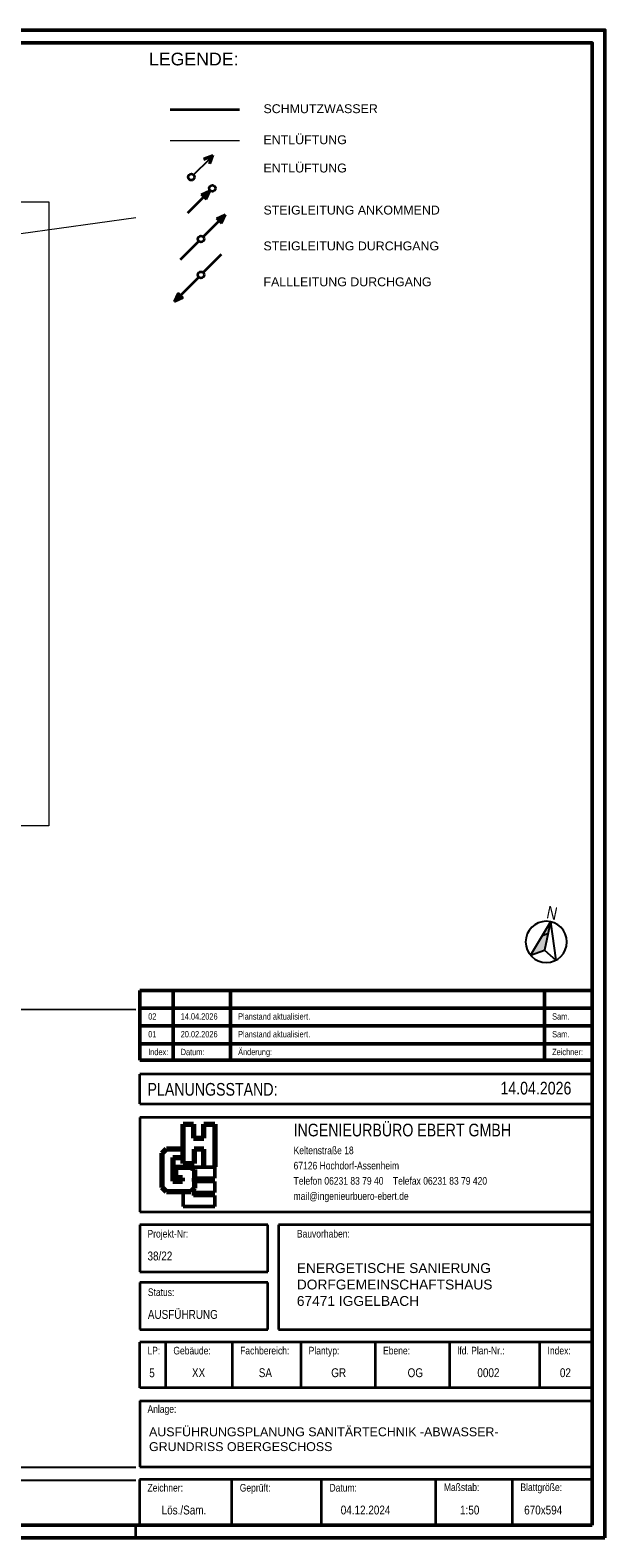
# Model space of a CAD drawing. Extents: x -142 to 528, y -48 to 546.
# Tile 28 of 28: x 301 to 528, y -48 to 546. Entities that reach past the tile are written whole.
import ezdxf
from ezdxf.lldxf.tags import DXFTag

# ---------------------------------------------------------------- set-up
doc = ezdxf.new("R2010")
doc.units = 0
doc.layers.get('0').update_dxf_attribs({"lineweight": 35})
for name, color, linetype, lineweight in [('5_OG-BESTAND', 7, 'Continuous', 25), ('L_Index', 7, 'Continuous', 50), ('Legende', 7, 'Continuous', 35), ('Nordpfeil', 7, 'Continuous', 25), ('PLAN_5-103A Grundriss OG', 7, 'Continuous', 25), ('Plankopf', 7, 'Continuous', 35), ('Plannummer', 7, 'Continuous', 35)]:
    doc.layers.add(name, color=color, linetype=linetype, lineweight=lineweight)
for name, color, linetype, lineweight, true_color in [('Rahmen', 7, 'Continuous', 35, 0x009900), ('S_Abwasser_Entlueftung', 4, 'Nova_70', 25, 0x00ffff), ('S_Entlüftung', 4, 'Continuous', 5, 0x00ffff)]:
    doc.layers.add(name, color=color, linetype=linetype, lineweight=lineweight, true_color=true_color)
doc.styles.add('Arial', font='arial.ttf')
doc.styles.get("Standard").update_dxf_attribs({"font": 'arial.ttf'})
tags = doc.linetypes.add('ALL_S14', pattern=[0.002, 0.001, -0.001]).pattern_tags.tags
tags[6:7] = [DXFTag(74, 4), DXFTag(75, 0), DXFTag(340, '0'), DXFTag(46, 1.0), DXFTag(50, 0.0), DXFTag(44, 0.0), DXFTag(45, 0.0)]
tags[4:5] = [DXFTag(74, 4), DXFTag(75, 0), DXFTag(340, '0'), DXFTag(46, 1.0), DXFTag(50, 0.0), DXFTag(44, 0.0), DXFTag(45, 0.0)]
tags = doc.linetypes.add('Nova_70', pattern='A,2,[130,ltypeshp.shx,S=1,R=-90,X=0,Y=1],2', length=4).pattern_tags.tags
tags[12:13] = [DXFTag(74, 4), DXFTag(75, 0), DXFTag(340, '0'), DXFTag(46, 0.0), DXFTag(50, 0.0), DXFTag(44, 0.0), DXFTag(45, 0.0)]
tags = doc.linetypes.add('PUNKT2_S9', pattern=[0.0005, 0, -0.0005]).pattern_tags.tags
tags[6:7] = [DXFTag(74, 4), DXFTag(75, 0), DXFTag(340, '0'), DXFTag(46, 1.0), DXFTag(50, 0.0), DXFTag(44, 0.0), DXFTag(45, 0.0)]
tags[4:5] = [DXFTag(74, 4), DXFTag(75, 0), DXFTag(340, '0'), DXFTag(46, 1.0), DXFTag(50, 0.0), DXFTag(44, 0.0), DXFTag(45, 0.0)]

# ---------------------------------------------------------------- blocks, each defined once
blk = doc.blocks.new('Schraffur-A07AMIM31N', base_point=(498.2, 181.83))
at = {"color": 0, "linetype": 'ByBlock', "lineweight": -2, "ltscale": 0.25}
blk.add_solid([(503.79, 183.69), (498.2, 181.83), (506.1, 194.97)], dxfattribs=at)
blk = doc.blocks.new('Schraffur-A07AMIM51N', base_point=(357.68, 439.21))
at = {"color": 0, "linetype": 'ByBlock', "lineweight": -2, "ltscale": 0.35}
blk.add_solid([(357.68, 439.21), (359.27, 442.61), (361.08, 440.79)], dxfattribs=at)
blk = doc.blocks.new('Schraffur-A07AMIM71N', base_point=(374.56, 470.23))
at = {"color": 0, "linetype": 'ByBlock', "lineweight": -2, "ltscale": 0.35}
blk.add_solid([(377.96, 473.62), (376.38, 470.23), (374.56, 472.04)], dxfattribs=at)
blk = doc.blocks.new('Schraffur-A07AMIM91N', base_point=(368.52, 479.63))
at = {"color": 0, "linetype": 'ByBlock', "lineweight": -2, "ltscale": 0.35}
blk.add_solid([(371.92, 483.03), (370.34, 479.63), (368.52, 481.45)], dxfattribs=at)
blk = doc.blocks.new('Referenz-A07AMIMB1N', base_point=(-124.39, -25))
at = {"layer": '5_OG-BESTAND', "color": 0, "linetype": 'PUNKT2_S9', "lineweight": 13, "ltscale": 0.13}
for p, q in [((-88.35, 478.61), (308.25, 478.61)), ((308.25, 478.61), (308.25, 232.68)), ((308.25, 232.68), (-88.35, 232.68))]:
    blk.add_line(p, q, dxfattribs=at)
at = {"layer": '5_OG-BESTAND', "color": 0, "linetype": 'ALL_S14', "lineweight": 13, "ltscale": 0.13}
blk.add_line((342.58, 472.3), (297.22, 466), dxfattribs=at)
at = {"layer": '5_OG-BESTAND', "color": 0, "lineweight": -2}
blk.add_line((342.58, 160.26), (281.05, 160.35), dxfattribs=at)
at = {"layer": 'PLAN_5-103A Grundriss OG', "color": 0, "lineweight": -2}
for p, q in [((-122.42, -20), (342.58, -20)), ((-122.42, -25), (342.58, -25))]:
    blk.add_line(p, q, dxfattribs=at)

msp = doc.modelspace()

# ---------------------------------------------------------------- linework, layer by layer
at = {"layer": 'L_Index', "linetype": 'Continuous', "lineweight": 50, "ltscale": 0.025}
for p, q in [((522.56, 167.89), (344.2, 167.89)), ((344.2, 167.89), (344.2, 140.39)), ((357.3, 167.89), (357.3, 140.39)), ((379.94, 167.89), (379.94, 140.39)), ((503.79, 167.89), (503.79, 140.39)), ((522.56, 160.89), (344.2, 160.89)), ((522.56, 153.89), (344.2, 153.89)), ((522.56, 146.89), (344.2, 146.89)), ((522.56, 140.39), (344.2, 140.39))]:
    msp.add_line(p, q, dxfattribs=at)
at = {"layer": 'Legende', "color": 22, "ltscale": 1.75, "true_color": 0xcc3300}
msp.add_line((356.1, 514.93), (383.55, 514.93), dxfattribs=at)
at = {"layer": 'Legende', "color": 4, "ltscale": 1.75, "true_color": 0x00ffff}
for p, q in [((369.37, 495.27), (372.64, 496.6)), ((369.39, 495.6), (372.93, 496.98)), ((372.64, 496.6), (371.52, 493.56)), ((372.93, 496.98), (371.85, 493.69))]:
    msp.add_line(p, q, dxfattribs=at)
at = {"layer": 'Legende', "ltscale": 1.75}
for p, q in [((363.13, 474.23), (370.36, 481.46)), ((368.52, 481.45), (371.92, 483.03)), ((369.43, 480.54), (368.52, 481.45)), ((370.34, 479.63), (371.92, 483.03)), ((369.43, 480.54), (370.34, 479.63)), ((369.17, 464.83), (376.4, 472.06)), ((374.56, 472.04), (377.96, 473.62)), ((375.47, 471.13), (374.56, 472.04)), ((375.47, 471.13), (376.38, 470.23)), ((376.38, 470.23), (377.96, 473.62)), ((360.18, 455.83), (367.41, 463.06)), ((369.17, 450.7), (376.4, 457.93)), ((360.18, 441.7), (367.41, 448.93)), ((359.27, 442.61), (357.68, 439.21)), ((361.08, 440.79), (357.68, 439.21)), ((360.18, 441.7), (359.27, 442.61)), ((360.18, 441.7), (361.08, 440.79))]:
    msp.add_line(p, q, dxfattribs=at)
at = {"layer": 'Legende', "color": 4, "ltscale": 0.35, "true_color": 0x00ffff}
msp.add_circle((364.51, 488.33), 1.25, dxfattribs=at)
at = {"layer": 'Legende', "ltscale": 0.35}
for centre in [(372.8, 483.92), (368.29, 463.94), (368.29, 449.81)]:
    msp.add_circle(centre, 1.25, dxfattribs=at)
at = {"layer": 'Nordpfeil', "ltscale": 0.25}
for p, q in [((506.1, 194.97), (498.2, 181.83)), ((502.82, 189.51), (505.15, 190.33)), ((506.1, 194.97), (503.79, 183.69)), ((506.1, 194.97), (508.2, 179.78)), ((498.2, 181.83), (503.79, 183.7)), ((503.79, 183.7), (508.2, 179.78))]:
    msp.add_line(p, q, dxfattribs=at)
at = {"layer": 'Nordpfeil', "color": 7, "ltscale": 0.25, "extrusion": (0, 0, -1)}
msp.add_circle((-504.47, 187.01, -42.75), 8.13, dxfattribs=at)
at = {"layer": 'Plankopf', "color": 7, "linetype": 'Continuous', "lineweight": 35, "ltscale": 0.35}
for p, q in [((344.2, 123.26), (344.2, 134.93)), ((522.58, 134.93), (344.2, 134.93)), ((344.2, 123.26), (522.58, 123.26)), ((522.58, 117.8), (344.2, 117.8)), ((344.2, 117.8), (344.2, 80.68)), ((344.2, 80.68), (522.58, 80.68)), ((344.2, 75.52), (344.2, 56.96)), ((394.73, 75.52), (344.2, 75.52)), ((394.73, 56.96), (394.73, 75.52)), ((522.58, 75.52), (398.85, 75.52)), ((398.85, 75.52), (398.85, 34.28)), ((344.2, 56.96), (394.73, 56.96)), ((394.73, 52.84), (344.2, 52.84)), ((344.2, 52.84), (344.2, 34.28)), ((394.73, 34.28), (394.73, 52.84)), ((344.2, 34.28), (394.73, 34.28)), ((398.85, 34.28), (522.58, 34.28)), ((344.2, -19.77), (522.58, -19.77))]:
    msp.add_line(p, q, dxfattribs=at)
at = {"layer": 'Plankopf', "color": 173, "linetype": 'Continuous', "lineweight": 70, "ltscale": 0.7, "true_color": 0x4e4eec}
for p, q in [((361.28, 115.19), (365.37, 115.19)), ((361.28, 99.74), (361.28, 115.19)), ((365.37, 115.19), (365.37, 109.62)), ((369.46, 109.62), (369.46, 115.19)), ((369.46, 115.19), (373.76, 115.19)), ((373.76, 115.19), (373.76, 98.33)), ((365.37, 109.62), (369.46, 109.62)), ((365.61, 105.32), (365.61, 99.74)), ((369.46, 105.32), (365.61, 105.32)), ((369.46, 98.33), (369.46, 105.32)), ((361.28, 99.74), (365.61, 99.74))]:
    msp.add_line(p, q, dxfattribs=at)
at = {"layer": 'Plankopf', "color": 13, "linetype": 'Continuous', "lineweight": 70, "ltscale": 0.7, "true_color": 0xec4e4e}
for p, q in [((352.99, 103.73), (354.68, 105.42)), ((352.99, 90.22), (352.99, 103.73)), ((354.68, 105.42), (361.28, 105.42)), ((357.18, 102.01), (357.18, 92.78)), ((357.18, 102.01), (361.28, 102.01)), ((358.41, 94.01), (358.41, 98.31)), ((358.41, 98.31), (363.94, 98.31)), ((363.94, 98.31), (365.7, 97.29)), ((365.7, 97.29), (365.7, 89.92)), ((354.73, 88.48), (352.99, 90.22)), ((357.18, 92.78), (361.07, 92.78)), ((361.07, 94.01), (358.41, 94.01)), ((361.07, 92.78), (361.07, 94.01)), ((365.7, 89.92), (364.3, 88.53)), ((365.7, 92.64), (365.7, 93.95)), ((364.26, 88.48), (354.73, 88.48))]:
    msp.add_line(p, q, dxfattribs=at)
at = {"layer": 'Plankopf', "color": 40, "linetype": 'Continuous', "lineweight": 50, "ltscale": 0.5, "true_color": 0xffd600}
for p, q in [((373.76, 98.31), (363.98, 98.31)), ((373.76, 93.95), (373.76, 98.31)), ((365.72, 93.95), (373.76, 93.95)), ((373.76, 92.64), (365.72, 92.64)), ((373.76, 92.64), (373.76, 88.34)), ((361.28, 82.76), (361.28, 88.46)), ((365.37, 87.03), (365.37, 88.34)), ((365.37, 88.34), (373.76, 88.34)), ((373.76, 87.03), (365.37, 87.03)), ((373.76, 82.74), (373.76, 87.03)), ((361.28, 82.76), (373.76, 82.76))]:
    msp.add_line(p, q, dxfattribs=at)
at = {"layer": 'Plankopf', "color": 7, "linetype": 'Continuous', "lineweight": 35, "ltscale": 0.0455}
for p, q in [((344.2, 11.26), (344.2, 29.27)), ((522.7, 29.27), (344.2, 29.27)), ((354.41, 11.26), (354.41, 29.27)), ((380.74, 11.26), (380.74, 29.27)), ((407.77, 11.26), (407.77, 29.27)), ((437.11, 11.26), (437.11, 29.27)), ((466.45, 11.26), (466.45, 29.27)), ((501.98, 11.26), (501.98, 29.27))]:
    msp.add_line(p, q, dxfattribs=at)
at = {"layer": 'Plankopf', "linetype": 'Continuous', "lineweight": 35, "ltscale": 0.035}
for p, q in [((522.7, 11.26), (344.2, 11.26)), ((522.58, -24.77), (344.08, -24.77))]:
    msp.add_line(p, q, dxfattribs=at)
at = {"layer": 'Plankopf', "linetype": 'Continuous', "lineweight": 35, "ltscale": 3.5}
for p, q in [((344.2, 6.26), (344.2, -19.77)), ((344.2, 6.26), (522.09, 6.26)), ((344.08, -24.77), (344.08, -42.78)), ((380.48, -42.78), (380.48, -24.77)), ((415.86, -42.78), (415.86, -24.77)), ((460.97, -42.78), (460.97, -24.77)), ((491.17, -42.78), (491.17, -24.77))]:
    msp.add_line(p, q, dxfattribs=at)
at = {"layer": 'Plankopf', "linetype": 'Continuous', "lineweight": 25, "ltscale": 0.025}
msp.add_line((522.58, -42.78), (344.08, -42.78), dxfattribs=at)
at = {"layer": 'Rahmen', "ltscale": 0.35}
msp.add_line((342.58, -47.78), (342.58, -42.79), dxfattribs=at)
at = {"layer": 'Rahmen', "lineweight": 50, "ltscale": 0.5}
for points in [[(527.58, -47.78), (527.58, 546.22), (-142.42, 546.22), (-142.42, -47.78), (177.58, -47.78), (427.58, -47.78), (527.58, -47.78)], [(522.58, -42.78), (522.58, 541.22), (-122.42, 541.22), (-122.42, -42.78), (172.58, -42.78), (422.58, -42.78), (522.58, -42.78)]]:
    msp.add_lwpolyline(points, close=True, dxfattribs=at)
at = {"layer": 'S_Abwasser_Entlueftung', "color": 4, "linetype": 'Nova_70', "ltscale": 0.5, "true_color": 0x00ffff}
msp.add_line((365.39, 489.22), (371.74, 495.56), dxfattribs=at)
at = {"layer": 'S_Entlüftung', "linetype": 'Nova_70', "ltscale": 0.65}
msp.add_line((356.1, 502.71), (383.55, 502.71), dxfattribs=at)

# ---------------------------------------------------------------- block references
at = {"color": 251, "lineweight": 25, "ltscale": 0.25, "true_color": 0x585858}
msp.add_blockref('Referenz-A07AMIMB1N', (-124.39, -25), dxfattribs=at)
at = {"layer": 'Legende', "ltscale": 0.35}
for name, p in [('Schraffur-A07AMIM91N', (368.52, 479.63)), ('Schraffur-A07AMIM71N', (374.56, 470.23)), ('Schraffur-A07AMIM51N', (357.68, 439.21))]:
    msp.add_blockref(name, p, dxfattribs=at)
at = {"layer": 'Nordpfeil', "ltscale": 0.25}
msp.add_blockref('Schraffur-A07AMIM31N', (498.2, 181.83), dxfattribs=at)

# ---------------------------------------------------------------- texts
at = {"layer": 'L_Index', "linetype": 'Continuous', "lineweight": 25, "ltscale": 0.625, "style": 'Arial', "width": 0.8}
msp.add_text('N', height=5, rotation=348.4972, dxfattribs=at).set_placement((504.27, 196.37))
for s, p in [('02', (347.49, 156.39, 10.74)), ('14.04.2026', (360.3, 156.39, 10.74)), ('Planstand aktualisiert.', (382.94, 156.39, 10.74)), ('Sam.', (506.79, 156.39, 10.74)), ('01', (347.49, 149.39, 10.74)), ('20.02.2026', (360.3, 149.39, 10.74)), ('Planstand aktualisiert.', (382.94, 149.39, 10.74)), ('Sam.', (506.79, 149.39, 10.74)), ('Index:', (347.49, 142.39, 10.74)), ('Datum:', (360.3, 142.39, 10.74)), ('Änderung:', (382.94, 142.39, 10.74)), ('Zeichner:', (506.79, 142.39, 10.74))]:
    msp.add_text(s, height=2.5, dxfattribs=at).set_placement(p)
at = {"layer": 'Legende', "color": 7, "ltscale": 0.35}
for s, height, p in [('LEGENDE:', 5, (347.78, 532.34)), ('SCHMUTZWASSER', 3.5, (392.95, 513.52)), ('ENTLÜFTUNG', 3.5, (392.95, 501.29)), ('ENTLÜFTUNG', 3.5, (392.95, 490.15)), ('STEIGLEITUNG ANKOMMEND', 3.5, (392.95, 473.58)), ('STEIGLEITUNG DURCHGANG', 3.5, (392.95, 459.45)), ('FALLLEITUNG DURCHGANG', 3.5, (392.95, 445.32))]:
    msp.add_text(s, height=height, dxfattribs=at).set_placement(p)
at = {"layer": 'Plankopf', "linetype": 'Continuous', "ltscale": 0.035, "style": 'Arial', "width": 0.8}
msp.add_text('PLANUNGSSTAND:', height=5.004, dxfattribs=at).set_placement((347.21, 126.42, 10.75))
at = {"layer": 'Plankopf', "linetype": 'Continuous', "lineweight": 50, "ltscale": 0.5, "style": 'Arial', "width": 0.8}
msp.add_text('INGENIEURBÜRO EBERT GMBH', height=5.004, dxfattribs=at).set_placement((404.83, 110.38, -5.59))
at = {"layer": 'Plankopf', "linetype": 'Continuous', "lineweight": 25, "ltscale": 0.25, "style": 'Arial', "width": 0.8}
for s, p in [('Keltenstraße 18', (404.83, 103.37, 10.75)), ('67126 Hochdorf-Assenheim', (404.83, 97.36, 10.75)), ('Telefon 06231 83 79 40    Telefax 06231 83 79 420 ', (404.83, 91.36, 10.75)), ('mail@ingenieurbuero-ebert.de', (404.83, 85.36, 10.75))]:
    msp.add_text(s, height=3.0024, dxfattribs=at).set_placement(p)
at = {"layer": 'Plankopf', "linetype": 'Continuous', "lineweight": 25, "ltscale": 2.5, "style": 'Arial', "width": 0.8}
for s, height, p in [('Projekt-Nr:', 3.0024, (347.21, 70.52, 10.75)), ('Bauvorhaben:', 3.0024, (406.12, 70.52, 10.75)), ('Anlage:', 3.002, (347.21, 1.46, 10.75)), ('Zeichner:', 3.002, (347.21, -29.56, 10.75)), ('Geprüft:', 3.002, (383.6, -29.56, 10.75)), ('Datum:', 3.002, (418.99, -29.56, 10.75)), ('Maßstab:', 3.002, (464.09, -29.35, 10.75)), ('Blattgröße:', 3.0024, (494.29, -29.35, 10.75))]:
    msp.add_text(s, height=height, dxfattribs=at).set_placement(p)
at = {"layer": 'Plankopf', "linetype": 'Continuous', "lineweight": 25, "ltscale": 3.125, "style": 'Arial', "width": 0.8}
for s, height, p in [('Status:', 3.002, (347.35, 47.5, 10.75)), ('LP:', 3.002, (347.21, 24.48, 10.75)), ('Gebäude:', 3.002, (357.41, 24.48, 10.75)), ('Fachbereich:', 3.0024, (383.75, 24.48, 10.75)), ('Plantyp:', 3.002, (410.77, 24.48, 10.75)), ('Ebene:', 3.002, (440.11, 24.48, 10.75)), ('lfd. Plan-Nr.:', 3.0024, (469.45, 24.48, 10.75)), ('Index:', 3.002, (504.98, 24.48, 10.75))]:
    msp.add_text(s, height=height, dxfattribs=at).set_placement(p)
at = {"layer": 'Plankopf', "ltscale": 0.35, "attachment_point": 1, "style": 'Arial'}
for s, insert, char_height, width in [('ENERGETISCHE SANIERUNG DORFGEMEINSCHAFTSHAUS \\P67471 IGGELBACH', (406.1, 60.43), 3.8831, 131.9047), ('\\pt38.779888;AUSFÜHRUNGSPLANUNG SANITÄRTECHNIK -ABWASSER-\\PGRUNDRISS OBERGESCHOSS', (347.81, -4.26), 3.5028, 178.5805)]:
    msp.add_mtext(s, dxfattribs=dict(at, insert=insert, char_height=char_height, width=width))
at = {"layer": 'Plankopf', "ltscale": 0.35, "style": 'Arial', "width": 0.8}
for tag, p, height in [('14.04.2026', (486.4, 126.89), 5), ('38/22', (347.21, 61.51), 3.5), ('AUSFÜHRUNG', (347.35, 38.49), 3.5), ('Lös./Sam.', (352.79, -38.57), 3.5), ('04.12.2024', (423.42, -38.57), 3.5), ('1:50', (470.48, -38.57), 3.5), ('670x594', (495.76, -38.57), 3.5)]:
    msp.add_attdef(tag, p, '', height=height, dxfattribs=at)
at = {"layer": 'Plannummer', "linetype": 'Continuous', "ltscale": 4.375, "style": 'Arial', "width": 0.8}
for s, height, p in [('5', 3.5, (347.89, 15.47, 10.75)), ('XX', 3.503, (364.74, 15.53, 10.75)), ('SA', 3.503, (391.08, 15.53, 10.75)), ('GR', 3.503, (419.67, 15.53, 10.75)), ('OG', 3.503, (449.79, 15.53, 10.75)), ('0002', 3.503, (477.3, 15.53, 10.75)), ('02', 3.503, (509.84, 15.53, 10.75))]:
    msp.add_text(s, height=height, dxfattribs=at).set_placement(p)

doc.saveas('drawing.dxf')
